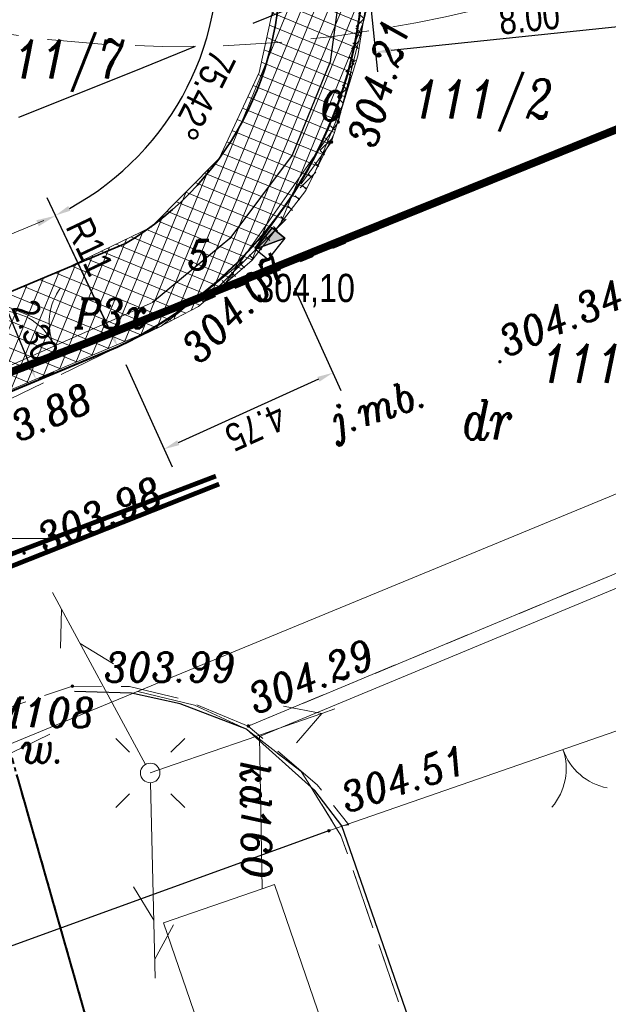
# Model space of a CAD drawing. Extents: x 779 to 3668, y -1329 to 9570.
# Tile 56 of 106: x 2194 to 2209, y -366 to -341. Entities that reach past the tile are written whole.
import ezdxf

# ---------------------------------------------------------------- set-up
doc = ezdxf.new("R2010")
doc.units = 0
for name, pattern in [('0.5_0.5', [1, 0.5, -0.5]), ('1.5_0.5', [2, 1.5, -0.5]), ('ACAD_ISO03W100', [30, 12, -18]), ('CENTER2', [1.125, 0.75, -0.125, 0.125, -0.125]), ('CIĄGłA', [0]), ('DASH', [0.75, 0.5, -0.25]), ('DGN Style 4', [0.3202, 0.16, -0.08, 0.0002, -0.08]), ('HIDDEN2', [4.762499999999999, 3.175, -1.5875])]:
    doc.linetypes.add(name, pattern=pattern)
for name, color, linetype, lineweight in [('203-punkt graniczny', 7, 'Continuous', 0), ('203-punkt graniczny-Atr103', 7, 'Continuous', 0), ('210-oznaczenie konturu użytku gruntowego', 7, 'Continuous', 0), ('211-numer działki ewidencyjnej', 7, 'Continuous', 0), ('217-kontur klasyfikacyjny', 7, 'Continuous', 0), ('218-kontur użytku gruntowego', 7, 'Continuous', 0), ('219-działka ewidencyjna', 7, 'Continuous', 0), ('_a_obiekty', 250, 'Continuous', 30), ('AGP1_granica_opracow', 7, 'Continuous', 15), ('AGP1_KRAWEZNIKI', 7, 'Continuous', 40), ('brama (linia)', 7, 'Continuous', 0), ('brama (linia) - symbol', 7, 'Continuous', 0), ('jezdnia (powierzchnia)', 7, 'Continuous', 0), ('jezdnia (powierzchnia)-Atr17', 7, 'Continuous', 0), ('kanał technologiczny (linia)', 7, 'Continuous', 0), ('krawężnik (linia)', 7, 'Continuous', 0), ('latarnia (punkt)', 7, 'Continuous', 0), ('MPZP', 7, 'Continuous', 0), ('odwodnienie liniowe (linia)-SK', 7, 'Continuous', 0), ('ogrodzenie trwałe (linia)', 7, 'Continuous', 0), ('przewód elektroenergetyczny niskiego napięcia (linia)-SEPOW - symbol', 7, 'Continuous', 0), ('przewód kanalizacyjny (linia)-SK', 7, 'Continuous', 0), ('przewód kanalizacyjny (linia)-SK-Atr1', 7, 'Continuous', 0), ('punkt wysokościowy sztuczny', 7, 'Continuous', 0), ('punkt wysokościowy sztuczny-Atr2', 7, 'Continuous', 0), ('RTPW02', 7, 'Continuous', 0), ('rów melioracyjny  przydrożny (linia)', 7, 'Continuous', 0), ('rów melioracyjny  przydrożny (linia)-Atr17', 7, 'Continuous', 0), ('Sekcje', 7, 'Continuous', 0), ('SUPT01', 7, 'Continuous', 0), ('zbiornik - przewód kanalizacyjny (powierzchnia)-SK', 7, 'Continuous', 0), ('zz-krawObn', 1, 'ACAD_ISO03W100', 35), ('zz-legenda', 7, 'Continuous', 13), ('zz-obrzeża', 44, 'Continuous', 35), ('zz-wymiry', 7, 'Continuous', 18), ('zz-wypełnienie-chodniki', 142, 'Continuous', 5)]:
    doc.layers.add(name, color=color, linetype=linetype, lineweight=lineweight)
doc.layers.add('Y-ZNAKI', color=7, linetype='Continuous')
doc.layers.add('zz-odwodnienie', color=5, linetype='Continuous')
doc.styles.add('ARIAL', font='ARIALN.TTF')
doc.styles.get("Standard").update_dxf_attribs({"font": 'arial.ttf'})
doc.styles.add('Style-ITALIC_1250', font='ITALIC_1250.shx')
doc.linetypes.add('902-500', pattern='A,3.75,[24,dgnlstyle-geo-mz.shx,S=0.002785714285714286,R=0,X=0,Y=0],3.75', length=7.5)
doc.dimstyles.new('z1do1', dxfattribs={"dimtxt": 0.7, "dimasz": 0.4, "dimexe": 0.5, "dimexo": 0.5, "dimgap": 0.1, "dimtad": 1, "dimrnd": 0.05, "dimzin": 0, "dimdsep": 46, "dimtxsty": 'ARIAL', "dimcen": 0.09, "dimazin": 0, "dimtfac": 1, "dimtofl": 0, "dimtmove": 0, "dimatfit": 3, "dimfxl": 1, "dimtolj": 1, "dimtzin": 0, "dimarcsym": 0})

# ---------------------------------------------------------------- blocks, each defined once
blk = doc.blocks.new('203')
at = {"linetype": 'Continuous', "lineweight": -2, "ltscale": 10}
h = blk.add_hatch(color=0, dxfattribs=at)
edge = h.paths.add_edge_path()
edge.add_arc((0, 0), 0.45, 0, 360)
blk = doc.blocks.new('OK02')
at = {"color": 0, "linetype": 'Continuous', "lineweight": -2, "ltscale": 10}
for centre, start, end in [((-15, 0), 0, 59.99999999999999), ((15, 0), 120, 180)]:
    blk.add_arc(centre, 15, start, end, dxfattribs=at)
blk = doc.blocks.new('SM01')
at = {"color": 0, "linetype": 'Continuous', "lineweight": 13, "ltscale": 10}
for p, q in [((-5.3, 5.31), (-8.83, 8.84)), ((5.31, 5.31), (8.84, 8.84)), ((-5.3, -5.3), (-8.83, -8.83)), ((5.31, -5.3), (8.84, -8.83))]:
    blk.add_line(p, q, dxfattribs=at)
blk.add_circle((0, 0), 2.5, dxfattribs=at)
blk = doc.blocks.new('PE04')
at = {"color": 0, "linetype": 'Continuous', "lineweight": 13, "ltscale": 10}
for p, q in [((46.5, 0), (37.84, 5)), ((6.5, 0), (0, 0)), ((6.5, 0), (16.5, 0)), ((16.5, 0), (26.5, 0)), ((26.5, 0), (36.5, 0)), ((36.5, 0), (46.5, 0)), ((46.5, 0), (37.84, -5)), ((46.5, 0), (50, 0))]:
    blk.add_line(p, q, dxfattribs=at)
blk = doc.blocks.new('PW02')
at = {"linetype": 'Continuous', "lineweight": 13, "ltscale": 10}
h = blk.add_hatch(color=0, dxfattribs=at)
edge = h.paths.add_edge_path()
edge.add_arc((0, 0), 0.45, 0, 360)
blk = doc.blocks.new('RTPW02')
at = {"layer": 'RTPW02', "linetype": 'Continuous', "lineweight": 13}
h = blk.add_hatch(color=7, dxfattribs=at)
edge = h.paths.add_edge_path()
edge.add_arc((0, 0), 0.045, 0, 360)
blk = doc.blocks.new('PZT MDCP podkład')
at = {"layer": '217-kontur klasyfikacyjny', "color": 8, "linetype": '1.5_0.5', "lineweight": 13, "flags": 128}
for points in [[(2132.336406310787, 11.00646074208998), (2130.886406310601, 11.35646074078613)], [(2133.666406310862, 10.39646074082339), (2132.336406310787, 11.00646074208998)], [(2135.066406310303, 9.31646074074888), (2133.666406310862, 10.39646074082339)], [(2136.086406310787, 7.676460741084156), (2135.066406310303, 9.31646074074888)], [(2142.777738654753, -11.64751881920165), (2136.086406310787, 7.676460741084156)]]:
    blk.add_lwpolyline(points, dxfattribs=at)
at = {"layer": '218-kontur użytku gruntowego', "color": 8, "linetype": '0.5_0.5', "lineweight": 13, "flags": 128}
for points in [[(2133.026406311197, 21.65646074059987), (2148.506406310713, 27.90646074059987)], [(2148.506406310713, 27.90646074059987), (2133.026406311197, 21.65646074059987)], [(2129.636406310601, 20.29646074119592), (2133.026406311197, 21.65646074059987)], [(2133.026406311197, 21.65646074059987), (2129.636406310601, 20.29646074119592)], [(2124.156406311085, 18.19646074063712), (2129.636406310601, 20.29646074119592)], [(2129.636406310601, 20.29646074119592), (2124.156406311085, 18.19646074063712)], [(2133.666406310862, 10.39646074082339), (2135.066406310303, 9.31646074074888)], [(2135.066406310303, 9.31646074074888), (2133.666406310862, 10.39646074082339)], [(2135.066406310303, 9.31646074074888), (2136.086406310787, 7.676460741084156)], [(2136.086406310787, 7.676460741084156), (2135.066406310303, 9.31646074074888)], [(2136.086406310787, 7.676460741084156), (2142.777738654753, -11.64751881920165)], [(2142.777738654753, -11.64751881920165), (2136.086406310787, 7.676460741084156)]]:
    blk.add_lwpolyline(points, dxfattribs=at)
at = {"layer": '219-działka ewidencyjna', "color": 8, "linetype": 'Continuous', "lineweight": 13, "flags": 128}
for points in [[(2136.016406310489, 25.92646074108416), (2136.956406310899, 29.64646074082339)], [(2133.026406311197, 21.65646074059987), (2148.506406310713, 27.90646074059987)], [(2133.026406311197, 21.65646074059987), (2136.016406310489, 25.92646074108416)], [(2129.636406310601, 20.29646074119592), (2133.026406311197, 21.65646074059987)], [(2129.636406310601, 20.29646074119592), (2124.156406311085, 18.19646074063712)], [(2148.85640631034, 18.77646074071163), (2127.576406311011, 9.996460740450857)]]:
    blk.add_lwpolyline(points, dxfattribs=at)
at = {"layer": 'brama (linia)', "color": 8, "linetype": 'Continuous', "lineweight": 13, "flags": 128}
for points in [[(2126.23640631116, 19.08646074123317), (2131.266406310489, 21.3064607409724)], [(2147.716406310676, 11.93646074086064), (2135.816406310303, 7.81646074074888)]]:
    blk.add_lwpolyline(points, dxfattribs=at)
at = {"layer": 'jezdnia (powierzchnia)', "color": 8, "linetype": '1.5_0.5', "lineweight": 13, "flags": 128}
blk.add_lwpolyline([(2222.326157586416, 18.11695764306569), (2221.202736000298, 22.08333797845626), (2205.386406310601, 20.09646074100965), (2204.446406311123, 20.59646074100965), (2203.096406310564, 26.22646074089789), (2196.866406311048, 25.28646074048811), (2195.626406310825, 20.02646074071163), (2193.79640631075, 18.82646074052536), (2188.866406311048, 17.98646074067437), (2181.466406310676, 17.5564607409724), (2178.60640631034, 17.87646074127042), (2176.756406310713, 18.4564607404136), (2173.726406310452, 19.86646074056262), (2171.816406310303, 21.16646074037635), (2167.276406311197, 24.5564607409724), (2161.216406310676, 26.82646074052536), (2157.676406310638, 27.8064607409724), (2155.096406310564, 28.10646074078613), (2148.54640631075, 27.61646074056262), (2147.48640631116, 27.65646074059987), (2146.556406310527, 27.97646074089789), (2145.85640631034, 28.60646074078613), (2144.73640631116, 30.36646074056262), (2142.996406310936, 34.69646074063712), (2142.366406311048, 36.39646074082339), (2134.766406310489, 38.98646074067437), (2135.116406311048, 38.06646074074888), (2135.536406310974, 36.91646074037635), (2136.706406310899, 31.2064607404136), (2136.73640631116, 29.67646074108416), (2136.306406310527, 26.97646074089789), (2135.846406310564, 25.41646074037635), (2133.726406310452, 22.48646074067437), (2132.306406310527, 21.32646074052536), (2131.48640631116, 20.7064607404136), (2127.04640631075, 18.56646074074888), (2125.056406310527, 17.66646074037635), (2127.506406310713, 10.91646074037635), (2129.216406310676, 11.49646074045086), (2130.676406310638, 11.48646074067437), (2132.096406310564, 11.14646074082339), (2133.716406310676, 10.47646074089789), (2146.306406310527, 15.7064607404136), (2146.29640631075, 16.14646074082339), (2146.506406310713, 16.78646074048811), (2146.996406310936, 17.56646074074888), (2147.256406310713, 17.8064607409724), (2147.826406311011, 18.18646074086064), (2148.396406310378, 18.40646074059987), (2149.006406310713, 18.51646074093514), (2149.656406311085, 18.53646074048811), (2150.306406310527, 18.40646074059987), (2150.866406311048, 18.18646074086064), (2152.256406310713, 17.27646074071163), (2152.966406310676, 16.61646074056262), (2160.196406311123, 19.5564607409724), (2160.416406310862, 20.02646074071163), (2161.966406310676, 20.22646074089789), (2164.176406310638, 19.73646074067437), (2166.85640631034, 18.8064607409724), (2176.416406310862, 14.62646074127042), (2183.04640631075, 13.98646074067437), (2201.016406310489, 15.82646074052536), (2205.616406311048, 16.27646074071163), (2221.196406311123, 17.98646074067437), (2222.326157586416, 18.11695764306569)], close=True, dxfattribs=at)
blk.add_lwpolyline([(2160.07383851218, -6.921200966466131), (2160.07383851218, -6.921200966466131), (2158.406406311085, -1.96353925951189), (2159.196406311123, -1.703539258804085), (2159.73640631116, -1.533539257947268), (2154.006406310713, 12.41646074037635), (2148.626406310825, 10.56646074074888), (2148.186406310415, 10.6364607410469), (2147.866406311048, 11.01646074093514), (2147.636406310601, 11.96646074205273), (2147.506406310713, 11.96646074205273), (2146.376406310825, 15.35646074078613), (2146.306406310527, 15.7064607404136), (2133.716406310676, 10.47646074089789), (2135.476406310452, 8.976460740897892), (2136.286406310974, 7.946460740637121), (2136.10640631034, 7.926460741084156), (2142.895680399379, -11.6152901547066), (2142.895680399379, -11.6152901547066)], dxfattribs=at)
at = {"layer": 'krawężnik (linia)', "color": 8, "linetype": 'Continuous', "lineweight": 30, "flags": 128}
blk.add_lwpolyline([(2142.895680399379, -11.61529015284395), (2136.10640631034, 7.926460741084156), (2135.416406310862, 8.826460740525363), (2133.666406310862, 10.39646074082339), (2131.976406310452, 11.04646074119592), (2130.726406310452, 11.31646074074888), (2129.266406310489, 11.35646074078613)], dxfattribs=at)
at = {"layer": 'MPZP', "color": 8, "linetype": 'DGN Style 4', "lineweight": 40, "flags": 128}
blk.add_lwpolyline([(2134.413117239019, -13.93322830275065), (2127.576406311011, 9.996460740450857), (2122.802137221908, 37.89160620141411), (2105.950835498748, 127.0314606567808)], dxfattribs=at)
at = {"layer": 'odwodnienie liniowe (linia)-SK', "color": 8, "linetype": 'Continuous', "lineweight": 13}
blk.add_line((2146.376406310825, 15.35646074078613), (2134.006406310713, 10.2064607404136), dxfattribs=at)
at = {"layer": 'ogrodzenie trwałe (linia)', "color": 8, "linetype": '902-500', "lineweight": 30, "flags": 128}
for points in [[(2134.936406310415, 37.2064607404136), (2135.876406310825, 32.65646074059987), (2136.156406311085, 30.0564607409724), (2135.806406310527, 27.46646074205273), (2134.836406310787, 25.07646074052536), (2133.246406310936, 22.94646074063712), (2131.266406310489, 21.3064607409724)], [(2135.816406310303, 7.81646074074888), (2126.156406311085, 4.306460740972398), (2125.436406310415, 2.696460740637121)]]:
    blk.add_lwpolyline(points, dxfattribs=at)
at = {"layer": 'przewód kanalizacyjny (linia)-SK', "color": 8, "linetype": 'Continuous', "lineweight": 13, "flags": 128}
blk.add_lwpolyline([(2134.066406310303, 6.31646074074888), (2134.006406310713, 10.2064607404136)], dxfattribs=at)
at = {"layer": 'rów melioracyjny  przydrożny (linia)', "color": 8, "linetype": 'Continuous', "lineweight": 13}
blk.add_line((2127.316406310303, 9.62646074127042), (2128.64224976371, 10.27135440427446), dxfattribs=at)
at = {"layer": 'Sekcje', "color": 8, "linetype": 'Continuous', "lineweight": 13}
blk.add_line((2123.636406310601, 15.27646074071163), (2128.636406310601, 15.27646074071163), dxfattribs=at)
at = {"layer": 'SUPT01', "color": 8, "linetype": 'Continuous', "lineweight": 13}
for p, q in [((2128.709941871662, 13.89491993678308), (2131.087527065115, 9.496387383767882)), ((2128.912036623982, 12.46955763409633), (2128.940080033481, 13.46916432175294)), ((2129.415597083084, 12.58945782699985), (2130.267260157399, 12.06536814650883)), ((2131.333567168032, 4.028000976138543), (2131.212461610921, 9.026534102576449)), ((2131.297623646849, 5.511540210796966), (2130.776794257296, 6.365200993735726)), ((2131.800721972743, 5.38971547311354), (2131.321844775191, 4.511833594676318))]:
    blk.add_line(p, q, dxfattribs=at)
at = {"layer": 'zbiornik - przewód kanalizacyjny (powierzchnia)-SK', "color": 8, "linetype": 'Continuous', "lineweight": 13, "flags": 128}
blk.add_lwpolyline([(2140.776298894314, -12.19443058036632), (2140.776298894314, -12.19443058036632), (2134.386406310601, 6.426460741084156), (2134.066406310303, 6.31646074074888), (2131.54640631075, 5.446460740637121), (2137.874273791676, -12.98743554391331), (2137.874273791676, -12.98743554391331)], dxfattribs=at)
at = {"layer": '203-punkt graniczny', "color": 8, "linetype": 'Continuous', "lineweight": 13, "xscale": 0.1, "yscale": 0.1, "zscale": 0.1}
for p in [(2136.016406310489, 25.92646074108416), (2133.026406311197, 21.65646074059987), (2129.636406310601, 20.29646074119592)]:
    blk.add_blockref('203', p, dxfattribs=at)
at = {"layer": 'brama (linia) - symbol', "color": 8, "linetype": 'Continuous', "lineweight": 13, "xscale": 0.1, "yscale": 0.1, "zscale": 0.1}
for p, rotation in [((2128.751406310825, 20.19646074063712), 23.814), ((2141.766406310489, 9.87646074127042), 199.097)]:
    blk.add_blockref('OK02', p, dxfattribs=dict(at, rotation=rotation))
at = {"layer": 'latarnia (punkt)', "color": 8, "linetype": 'Continuous', "lineweight": 13, "xscale": 0.1, "yscale": 0.1, "zscale": 0.1}
blk.add_blockref('SM01', (2131.206406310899, 9.276460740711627), dxfattribs=at)
at = {"layer": 'przewód elektroenergetyczny niskiego napięcia (linia)-SEPOW - symbol', "color": 8, "linetype": 'Continuous', "lineweight": 13, "xscale": 0.1, "yscale": 0.1, "zscale": 0.1, "rotation": 19.11600000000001}
blk.add_blockref('PE04', (2131.206406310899, 9.276460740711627), dxfattribs=at)
at = {"layer": 'punkt wysokościowy sztuczny', "color": 8, "linetype": 'Continuous', "lineweight": 13, "xscale": 0.1, "yscale": 0.1, "zscale": 0.1}
for p in [(2135.846406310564, 25.41646074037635), (2132.306406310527, 21.32646074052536), (2135.776406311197, 7.796460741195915)]:
    blk.add_blockref('PW02', p, dxfattribs=at)
at = {"layer": 'RTPW02', "color": 8, "linetype": 'Continuous', "lineweight": 13}
for p in [(2140.15240631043, 19.795460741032), (2127.980406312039, 14.8994607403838), (2129.216406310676, 11.49646074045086), (2133.716406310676, 10.47646074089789)]:
    blk.add_blockref('RTPW02', p, dxfattribs=at)
at = {"layer": '203-punkt graniczny-Atr103', "color": 8, "lineweight": 13, "char_height": 0.75, "attachment_point": 7, "line_spacing_factor": 0.6}
for s, insert in [('\\FITALIC_1250;\\H1x;\\W0.9;6', (2135.560698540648, 25.96553978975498)), ('\\FITALIC_1250;\\H1x;\\W0.9;5', (2132.160561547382, 22.15797519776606)), ('\\FITALIC_1250;\\H1x;\\W0.9;P3x', (2129.277536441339, 20.65312224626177)), ('\\FITALIC_1250;\\H1x;\\W0.9;M108', (2127.189054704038, 10.44901277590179))]:
    blk.add_mtext(s, dxfattribs=dict(at, insert=insert))
at = {"layer": '210-oznaczenie konturu użytku gruntowego', "color": 8, "linetype": 'Continuous', "lineweight": 13, "insert": (2139.176406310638, 17.80312740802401), "char_height": 1, "attachment_point": 7, "line_spacing_factor": 0.6}
blk.add_mtext('\\FITALIC_1250;\\H1x;\\W0.79;dr', dxfattribs=at)
at = {"layer": '211-numer działki ewidencyjnej', "color": 8, "linetype": 'Continuous', "lineweight": 13, "char_height": 1, "attachment_point": 1, "line_spacing_factor": 0.6}
for s, insert in [('\\FITALIC_1250;\\H1x;\\W0.79;111/7', (2126.996406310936, 28.03646074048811)), ('\\FITALIC_1250;\\H1x;\\W0.79;111/2', (2137.936745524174, 27.01705168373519)), ('\\FITALIC_1250;\\H1x;\\W0.79;111/9', (2141.206406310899, 20.25646074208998))]:
    blk.add_mtext(s, dxfattribs=dict(at, insert=insert))
at = {"layer": 'jezdnia (powierzchnia)-Atr17', "color": 8, "lineweight": 13, "insert": (2136.067212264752, 17.65988010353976), "char_height": 0.75, "attachment_point": 7, "rotation": 18.857999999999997, "line_spacing_factor": 0.6}
blk.add_mtext('\\FITALIC_1250;\\H1x;\\W0.9;j.mb.', dxfattribs=at)
at = {"layer": 'przewód kanalizacyjny (linia)-SK-Atr1', "color": 8, "lineweight": 13, "insert": (2133.89142119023, 9.574532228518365), "char_height": 0.7499999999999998, "attachment_point": 4, "rotation": 270.884, "line_spacing_factor": 0.6}
blk.add_mtext('\\FITALIC_1250;\\H1x;\\W0.9;kd160', dxfattribs=at)
at = {"layer": 'punkt wysokościowy sztuczny-Atr2', "color": 8, "lineweight": 13, "attachment_point": 1, "line_spacing_factor": 0.6}
for s, insert, char_height, rotation in [('\\FITALIC_1250;\\H1x;\\W0.9;304.21', (2136.245652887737, 25.43651414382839), 0.7499999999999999, 74.10000000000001), ('\\FITALIC_1250;\\H1x;\\W0.9;304.07', (2131.930082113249, 20.24150934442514), 0.75, 44.99999999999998), ('\\FITALIC_1250;\\H1x;\\W0.9;304.51', (2135.996406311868, 8.966460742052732), 0.7500000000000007, 18.391000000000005)]:
    blk.add_mtext(s, dxfattribs=dict(at, insert=insert, char_height=char_height, rotation=rotation))
at = {"layer": 'RTPW02', "color": 8, "linetype": 'Continuous', "lineweight": 13, "style": 'Style-ITALIC_1250', "width": 0.9}
for s, height, rotation, p in [('304.34', 0.7500000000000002, 23.01488999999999, (2140.319037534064, 19.91311219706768)), ('303.88', 0.7500000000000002, 23.01488999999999, (2126.713751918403, 17.26517751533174)), ('303.98', 0.7500000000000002, 23.01488999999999, (2128.509891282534, 14.87716469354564)), ('304.29', 0.75, 21.69504, (2133.895598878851, 10.77561467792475))]:
    blk.add_text(s, height=height, rotation=rotation, dxfattribs=at).set_placement(p)
blk.add_text('303.99', height=0.75, dxfattribs=at).set_placement((2130.02984247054, 11.60752340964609))
at = {"layer": 'rów melioracyjny  przydrożny (linia)-Atr17', "color": 8, "lineweight": 13, "insert": (2127.896406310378, 9.53646074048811), "char_height": 0.75, "attachment_point": 7, "line_spacing_factor": 0.6}
blk.add_mtext('\\FITALIC_1250;\\H1x;\\W0.9;w.', dxfattribs=at)
blk = doc.blocks.new('d_wpust')
at = {"layer": 'zz-odwodnienie'}
blk.add_hatch(color=0, dxfattribs=at).paths.add_polyline_path([(-0.35, 0.4200000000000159), (-0.35, 0), (0.3499999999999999, 0)])
at = {"layer": 'zz-odwodnienie', "color": 0}
for p, q in [((-0.35, 0.4200000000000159), (0.35, 0)), ((-0.35, 0), (-0.35, 0.4200000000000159)), ((-0.35, 0.4200000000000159), (0.35, 0.4200000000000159)), ((0.35, 0.4200000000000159), (0.35, 0)), ((0.35, 0), (-0.35, 0))]:
    blk.add_line(p, q, dxfattribs=at)
blk.add_lwpolyline([(-0.35, 0.4200000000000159), (-0.35, 0), (0.35, 0)], close=True, dxfattribs=at)
blk = doc.blocks.new('*D1469')
at = {"layer": 'Defpoints', "color": 0, "transparency": 16777216}
for p in [(2191.620381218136, -339.027805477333), (2196.332104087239, -348.9676076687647)]:
    blk.add_point(p, dxfattribs=at)
at = {"layer": 'zz-legenda', "color": 0, "lineweight": -2, "transparency": 16777216}
blk.add_line((2194.89719952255, -345.9405477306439), (2196.16076871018, -348.6061603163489), dxfattribs=at)
at = {"layer": 'zz-legenda', "color": 0, "transparency": 16777216}
blk.add_solid([(2196.221009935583, -348.5776044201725), (2196.100527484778, -348.6347162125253), (2196.332104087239, -348.9676076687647)], dxfattribs=at)
at = {"layer": 'zz-legenda', "color": 0, "transparency": 16777216, "insert": (2195.617931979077, -346.4070821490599), "char_height": 0.7, "attachment_point": 5, "rotation": 295.36215967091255, "style": 'ARIAL'}
blk.add_mtext('\\A1;R11', dxfattribs=at)
blk = doc.blocks.new('*D1487')
at = {"layer": 'Defpoints', "color": 0, "transparency": 16777216}
for p in [(2192.958781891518, -347.8200031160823), (2193.347326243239, -347.6580459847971), (2193.851954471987, -349.9627748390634)]:
    blk.add_point(p, dxfattribs=at)
at = {"layer": 'zz-wymiry', "color": 0, "lineweight": -2, "transparency": 16777216}
for p, q in [((2193.42029350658, -347.6276310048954), (2193.808837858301, -347.4656738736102)), ((2194.086601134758, -349.4316084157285), (2193.501223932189, -348.0272552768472)), ((2194.313466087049, -349.7704027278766), (2194.70201043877, -349.6084455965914))]:
    blk.add_line(p, q, dxfattribs=at)
at = {"layer": 'zz-wymiry', "color": 0, "transparency": 16777216}
for points in [[(2193.562758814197, -348.0016056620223), (2193.43968905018, -348.0529048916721), (2193.347326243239, -347.6580459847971)], [(2194.148136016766, -349.4059588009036), (2194.02506625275, -349.4572580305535), (2194.240498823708, -349.8008177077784)]]:
    blk.add_solid(points, dxfattribs=at)
at = {"layer": 'zz-wymiry', "color": 0, "transparency": 16777216, "insert": (2194.216104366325, -348.5534494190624), "char_height": 0.7, "attachment_point": 5, "rotation": 292.6278621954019, "style": 'ARIAL'}
blk.add_mtext('\\A1;2.30', dxfattribs=at)
blk = doc.blocks.new('*D1499')
at = {"layer": 'Defpoints', "color": 0, "transparency": 16777216}
for p in [(2202.426226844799, -336.9702097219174), (2191.620381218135, -339.027805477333), (2197.240610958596, -343.6604777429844), (2196.332104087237, -348.9676076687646)]:
    blk.add_point(p, dxfattribs=at)
at = {"layer": 'zz-wymiry', "color": 0, "lineweight": -2, "transparency": 16777216}
for p, q in [((2201.935052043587, -337.0637368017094), (2198.284100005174, -337.7589330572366)), ((2196.117934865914, -348.5157984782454), (2194.525993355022, -345.157455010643))]:
    blk.add_line(p, q, dxfattribs=at)
blk.add_arc((2191.620381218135, -339.0278054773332), 7.283449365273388, 298.5091840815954, 7.633893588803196, dxfattribs=at)
at = {"layer": 'zz-wymiry', "color": 0, "transparency": 16777216}
for points in [[(2198.773470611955, -338.0709194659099), (2198.90508602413, -338.0495849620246), (2198.775274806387, -337.6654059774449)], [(2195.126968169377, -345.4875026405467), (2195.066569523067, -345.368633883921), (2194.740162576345, -345.6092642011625)]]:
    blk.add_solid(points, dxfattribs=at)
at = {"layer": 'zz-wymiry', "color": 0, "transparency": 16777216, "insert": (2198.52191197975, -342.5334636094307), "char_height": 0.7, "attachment_point": 5, "rotation": 243.07153883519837, "style": 'ARIAL'}
blk.add_mtext('\\A1;75.42°', dxfattribs=at)
blk = doc.blocks.new('*D1591')
at = {"layer": 'Defpoints', "color": 0, "transparency": 16777216}
for p in [(2210.55488451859, -337.3424864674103), (2202.58750299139, -338.1779584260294), (2202.929002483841, -341.4346287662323)]:
    blk.add_point(p, dxfattribs=at)
at = {"layer": 'zz-legenda', "color": 0, "lineweight": -2, "transparency": 16777216}
for p, q in [((2210.607029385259, -337.8397599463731), (2210.948528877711, -341.0964302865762)), ((2202.639647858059, -338.6752319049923), (2202.98114735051, -341.9319022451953)), ((2210.498565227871, -340.6408727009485), (2203.326821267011, -341.3929128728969))]:
    blk.add_line(p, q, dxfattribs=at)
at = {"layer": 'zz-legenda', "color": 0, "transparency": 16777216}
for points in [[(2210.491612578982, -340.5745695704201), (2210.50551787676, -340.707175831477), (2210.896384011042, -340.5991568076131)], [(2203.319868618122, -341.3266097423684), (2203.333773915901, -341.4592160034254), (2202.929002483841, -341.4346287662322)]]:
    blk.add_solid(points, dxfattribs=at)
at = {"layer": 'zz-legenda', "color": 0, "transparency": 16777216, "insert": (2206.86499100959, -340.5619859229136), "char_height": 0.7, "attachment_point": 5, "rotation": 5.986246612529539, "style": 'ARIAL'}
blk.add_mtext('\\A1;8.00', dxfattribs=at)
blk = doc.blocks.new('*D1592')
at = {"layer": 'Defpoints', "color": 0, "transparency": 16777216}
for p in [(2200.646278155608, -347.0155606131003), (2196.332104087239, -348.9676076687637), (2197.517594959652, -351.5876336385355)]:
    blk.add_point(p, dxfattribs=at)
at = {"layer": 'zz-legenda', "color": 0, "lineweight": -2, "transparency": 16777216}
for p, q in [((2200.852396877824, -347.4710988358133), (2202.037887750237, -350.091124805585)), ((2196.538222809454, -349.4231458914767), (2197.723713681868, -352.0431718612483)), ((2201.467338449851, -349.8004815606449), (2197.882025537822, -351.422738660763))]:
    blk.add_line(p, q, dxfattribs=at)
at = {"layer": 'zz-legenda', "color": 0, "transparency": 16777216}
for points in [[(2201.494820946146, -349.8612199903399), (2201.439855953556, -349.7397431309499), (2201.831769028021, -349.6355865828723)], [(2197.909508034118, -351.483477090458), (2197.854543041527, -351.362000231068), (2197.517594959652, -351.5876336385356)]]:
    blk.add_solid(points, dxfattribs=at)
at = {"layer": 'zz-legenda', "color": 0, "transparency": 16777216, "insert": (2199.862649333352, -351.027032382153), "char_height": 0.7, "attachment_point": 5, "rotation": 204.3454652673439, "style": 'ARIAL'}
blk.add_mtext('\\A1;4.75', dxfattribs=at)

msp = doc.modelspace()

# ---------------------------------------------------------------- hatches: boundary and pattern name
at = {"layer": 'zz-wypełnienie-chodniki'}
h = msp.add_hatch(dxfattribs=at)
h.set_pattern_fill('ANSI37', color=256, scale=0.1, style=0)
h.set_pattern_definition([(45, (0, 0), (-0.2245064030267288, 0.2245064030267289), []), (135, (0, 0), (-0.2245064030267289, -0.2245064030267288), [])])
edge = h.paths.add_edge_path()
edge.add_arc((2213.798152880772, -338.8711046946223), 2.632842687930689, 240.83171109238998, 270.2906532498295, ccw=False)
edge.add_arc((2214.307711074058, -338.3123928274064), 3.37347240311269, 200.4116660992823, 237.8982900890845, ccw=False)
edge.add_arc((2368.544108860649, -287.685559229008), 165.7037624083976, 197.7806309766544, 198.2175828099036, ccw=False)
edge.add_arc((2214.562165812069, -337.0583290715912), 4.000000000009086, 112.30075385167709, 197.8898825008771, ccw=False)
edge.add_line((2213.044292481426, -333.357510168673), (2216.905159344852, -332.0495769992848))
edge.add_arc((2211.040775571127, -315.8113433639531), 17.26473946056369, 289.8570159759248, 321.7647974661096)
edge.add_arc((2212.625452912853, -317.0850901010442), 15.23171446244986, 321.8391110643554, 367.1869803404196)
edge.add_line((2227.737494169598, -315.1794840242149), (2223.087990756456, -291.3849213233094))
edge.add_line((2223.087990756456, -291.3849213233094), (2221.237886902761, -285.3230589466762))
edge.add_line((2221.237886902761, -285.3230589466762), (2217.650174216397, -275.2927567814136))
edge.add_line((2217.650174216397, -275.2927567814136), (2210.523554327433, -257.2172198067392))
edge.add_line((2210.523554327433, -257.2172198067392), (2206.575240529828, -247.2029503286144))
edge.add_line((2206.575240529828, -247.2029503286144), (2206.241761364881, -246.3571335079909))
edge.add_arc((2201.589566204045, -248.1923033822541), 5.001076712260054, 21.52794352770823, 100.541275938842)
edge.add_line((2200.674650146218, -243.275627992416), (2200.541612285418, -243.3004086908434))
edge.add_line((2200.541612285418, -243.3004086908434), (2178.546908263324, -247.3973185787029))
edge.add_line((2178.546908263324, -247.3973185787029), (2187.812637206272, -297.1416013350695))
edge.add_line((2187.812637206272, -297.1416013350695), (2191.515679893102, -296.4518429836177))
edge.add_arc((2191.647852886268, -297.6476642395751), 1.203103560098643, -19.96193769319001, 96.30724697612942, ccw=False)
edge.add_arc((2192.308942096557, -297.8870733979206), 0.4999999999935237, 317.2270974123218, 339.9615464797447, ccw=False)
edge.add_arc((2197.626382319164, -302.8064078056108), 6.743964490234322, 137.2270973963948, 184.4631622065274)
edge.add_line((2190.902868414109, -303.3312104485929), (2191.261298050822, -305.6470830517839))
edge.add_line((2191.261298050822, -305.6470830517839), (2192.318950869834, -311.3577512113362))
edge.add_line((2192.318950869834, -311.3577512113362), (2193.162126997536, -315.9018189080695))
edge.add_line((2193.162126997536, -315.9018189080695), (2195.317900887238, -325.8369132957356))
edge.add_arc((2210.400793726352, -321.9094821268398), 15.58583882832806, 194.5951329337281, 204.2785181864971)
edge.add_arc((2203.597853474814, -324.8461195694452), 8.177987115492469, 205.1211640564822, 225.4637220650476)
edge.add_line((2197.862134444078, -330.675442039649), (2200.293390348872, -333.0918171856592))
edge.add_arc((2194.587794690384, -338.2653090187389), 7.70187247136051, 27.114490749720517, 42.19985456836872, ccw=False)
edge.add_line((2201.44321261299, -334.7550263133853), (2202.534785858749, -337.3047515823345))
edge.add_arc((2196.294933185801, -339.1341975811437), 6.502509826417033, -2.9609049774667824, 16.340470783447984, ccw=False)
edge.add_arc((2184.658865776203, -337.3537236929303), 18.25300297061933, 344.7003824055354, 353.34182273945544, ccw=False)
edge.add_line((2202.264967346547, -342.1700817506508), (2201.97496734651, -343.2200817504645))
edge.add_arc((2192.412753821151, -339.7061430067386), 10.18742818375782, 310.1754082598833, 339.82254230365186, ccw=False)
edge.add_line((2198.984967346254, -347.4900817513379), (2198.506741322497, -347.6819364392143))
edge.add_arc((2192.412753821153, -339.7061430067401), 10.03742818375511, 307.3820107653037, 339.7887873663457)
edge.add_arc((2172.677213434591, -334.532127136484), 30.40870538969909, 343.4897296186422, 347.8328201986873)
edge.add_arc((2184.653610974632, -337.3529042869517), 18.10831725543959, 348.5707290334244, 353.3645147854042)
edge.add_arc((2196.211605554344, -339.143093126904), 6.436124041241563, 357.3081371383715, 376.048817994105)
edge.add_line((2202.396891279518, -337.3637861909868), (2201.307357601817, -334.8188249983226))
edge.add_arc((2198.580633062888, -335.5044598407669), 2.811604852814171, 14.11440779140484, 55.20945348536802)
edge.add_line((2200.18487314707, -333.1954480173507), (2197.756660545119, -330.7820975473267))
edge.add_arc((2203.597853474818, -324.846119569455), 8.327987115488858, 205.1135589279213, 225.461118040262, ccw=False)
edge.add_arc((2210.400793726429, -321.9094821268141), 15.73583882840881, 194.5838918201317, 204.2825258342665, ccw=False)
edge.add_line((2195.171963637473, -325.8717236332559), (2193.015057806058, -315.9314125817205))
edge.add_line((2193.015057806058, -315.9314125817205), (2192.139354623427, -311.2391560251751))
edge.add_line((2192.139354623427, -311.2391560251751), (2189.468661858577, -311.7364003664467))
edge.add_line((2189.468661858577, -311.7364003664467), (2188.434282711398, -306.334377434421))
edge.add_line((2188.434282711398, -306.334377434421), (2191.142475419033, -305.8299800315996))
edge.add_line((2191.142475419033, -305.8299800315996), (2190.753769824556, -303.3485737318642))
edge.add_arc((2197.62638231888, -302.8064078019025), 6.893964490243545, 137.4766232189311, 184.5106019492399, ccw=False)
edge.add_arc((2192.177018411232, -297.8088940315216), 0.5000000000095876, 317.4766233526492, 342.9050172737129)
edge.add_arc((2191.651318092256, -297.6472178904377), 1.049999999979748, 342.9050174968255, 381.5320247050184)
edge.add_line((2192.628041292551, -297.2618456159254), (2185.88205571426, -298.5184068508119))
edge.add_line((2185.88205571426, -298.5184068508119), (2183.72506395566, -286.9376839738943))
edge.add_line((2183.72506395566, -286.9376839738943), (2184.855544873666, -286.7271130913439))
edge.add_line((2184.855544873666, -286.7271130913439), (2177.536339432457, -247.4331472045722))
edge.add_line((2177.536339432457, -247.4331472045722), (2178.519430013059, -247.2500290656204))
edge.add_line((2178.519430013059, -247.2500290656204), (2200.529099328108, -243.1501589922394))
edge.add_line((2200.529099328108, -243.1501589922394), (2200.64897745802, -243.1275829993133))
edge.add_arc((2201.589816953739, -248.191455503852), 5.150532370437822, 21.519896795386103, 100.52522516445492, ccw=False)
edge.add_line((2206.381306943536, -246.3021150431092), (2206.710303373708, -247.1365621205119))
edge.add_line((2206.710303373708, -247.1365621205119), (2210.670374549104, -257.180652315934))
edge.add_line((2210.670374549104, -257.180652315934), (2214.425768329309, -266.705627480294))
edge.add_line((2214.425768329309, -266.705627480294), (2215.039774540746, -266.463544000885))
edge.add_line((2215.039774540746, -266.463544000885), (2215.648720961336, -268.0077775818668))
edge.add_line((2215.648720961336, -268.0077775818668), (2215.034630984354, -268.2498940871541))
edge.add_line((2215.034630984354, -268.2498940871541), (2217.789719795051, -275.2377383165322))
edge.add_line((2217.789719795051, -275.2377383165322), (2221.381354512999, -285.2792765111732))
edge.add_line((2221.381354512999, -285.2792765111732), (2223.235207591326, -291.3561603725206))
edge.add_line((2223.235207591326, -291.3561603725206), (2227.886315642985, -315.1607178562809))
edge.add_arc((2212.625452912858, -317.0850901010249), 15.38171446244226, -38.161251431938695, 7.186980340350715, ccw=False)
edge.add_arc((2211.040775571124, -315.8113433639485), 17.41473946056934, 289.8520854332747, 321.76511738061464, ccw=False)
edge.add_line((2216.954700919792, -332.1911674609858), (2213.092420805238, -333.4995793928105))
edge.add_arc((2214.528808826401, -337.0426452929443), 3.823156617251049, 112.0680378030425, 198.2671306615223)
edge.add_line((2210.898318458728, -338.2410050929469), (2211.28663729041, -339.4366203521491))
edge.add_arc((2213.748107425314, -338.6216407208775), 2.592880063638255, 198.3194318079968, 219.5311920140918)
edge.add_arc((2213.798153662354, -338.8711088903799), 2.48284268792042, 214.3488660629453, 282.14863913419)
edge.add_line((2214.320664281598, -341.2983481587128), (2213.811508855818, -341.50391350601))
h = msp.add_hatch(dxfattribs=at)
h.set_pattern_fill('ANSI37', color=256, scale=0.1, style=0)
h.set_pattern_definition([(67.62786219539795, (2187.804967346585, -352.4600817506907), (-0.2936021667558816, 0.1208470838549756), []), (157.6278621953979, (2187.804967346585, -352.4600817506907), (-0.1208470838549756, -0.2936021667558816), [])])
h.paths.add_polyline_path([(2201.144905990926, -344.9669476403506), (2201.868456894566, -343.5147693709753), (2202.475886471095, -341.5289699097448), (2202.823950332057, -339.326859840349), (2202.394804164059, -336.621593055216), (2200.408285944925, -338.3741315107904), (2200.430531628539, -339.7522357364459), (2199.950277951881, -341.9548310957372), (2198.925211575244, -344.1485625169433), (2197.18901292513, -345.9121962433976), (2194.912373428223, -347.0056866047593), (2185.696342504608, -350.847209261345), (2186.464967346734, -353.090081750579), (2197.418043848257, -348.4530583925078), (2198.404446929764, -347.9343421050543), (2199.772905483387, -346.7497117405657)])

# ---------------------------------------------------------------- linework, layer by layer
at = {"color": 3, "linetype": 'HIDDEN2', "lineweight": 30}
msp.add_lwpolyline([(2241.937836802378, -344.3335020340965), (2229.257320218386, -338.1119381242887), (2225.396669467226, -335.9630356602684, 0.09835274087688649), (2223.171567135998, -335.2457717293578), (2221.178786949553, -335.0140531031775), (2214.393942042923, -335.5216216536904), (2214.03776296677, -335.5081809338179, 0.1057541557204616), (2211.565206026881, -335.9402705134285), (2196.744809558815, -341.9239576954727), (2193.404320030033, -343.2640950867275), (2185.51074479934, -346.2890053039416), (2183.967893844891, -340.0015976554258), (2181.820113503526, -330.1943814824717), (2177.872444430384, -310.9631674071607)], format="xyb", dxfattribs=at)
at = {"layer": '_a_obiekty', "color": 251, "linetype": 'DASH', "lineweight": 5, "ltscale": 3, "true_color": 0x636466, "elevation": 2.493476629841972e-09}
msp.add_lwpolyline([(2167.885394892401, -314.0297880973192), (2168.395531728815, -316.7746862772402, 0.414213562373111), (2203.372089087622, -340.7880249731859), (2203.961988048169, -340.6783927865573, 0.4142135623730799), (2227.975326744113, -305.7018354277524), (2227.465189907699, -302.9569372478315, 0.414213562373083), (2192.488632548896, -278.9435985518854), (2191.898733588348, -279.0532307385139, 0.4142135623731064)], format="xyb", close=True, dxfattribs=at)
at = {"layer": 'AGP1_granica_opracow', "color": 5, "linetype": 'CENTER2', "lineweight": 9, "ltscale": 5, "const_width": 0.2}
msp.add_lwpolyline([(2166.544967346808, -265.8800817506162), (2169.934967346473, -283.3600817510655), (2178.194967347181, -325.9300817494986), (2182.564967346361, -325.840081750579), (2182.574967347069, -329.0300817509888), (2179.044967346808, -329.1100817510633), (2179.734967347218, -331.250081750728), (2185.554967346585, -348.2400817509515), (2190.114967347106, -350.9500817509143), (2195.594967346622, -348.8500817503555), (2198.984967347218, -347.4900817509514), (2219.144967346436, -339.3500817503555), (2226.47496734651, -343.4300817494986), (2239.294967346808, -349.7200817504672), (2233.604967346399, -326.0100817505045), (2228.174967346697, -303.9000817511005), (2222.494967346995, -286.1300817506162), (2217.354967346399, -271.820081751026)], dxfattribs=at)
at = {"layer": 'AGP1_KRAWEZNIKI'}
msp.add_line((2186.464967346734, -353.090081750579), (2196.332104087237, -348.9676076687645), dxfattribs=at)
msp.add_arc((2191.620381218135, -339.0278054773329), 11, 295.362159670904, 358.1327910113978, dxfattribs=at)
at = {"layer": 'MPZP', "color": 202, "linetype": 'DGN Style 4', "lineweight": 40, "ltscale": 50, "true_color": 0x8a2be2, "flags": 128}
msp.add_lwpolyline([(2200.371678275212, -383.0797707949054), (2193.534967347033, -359.1500817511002), (2193.104762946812, -356.6364793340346), (2192.745641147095, -354.5381990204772), (2192.059479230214, -350.5290855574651), (2190.677414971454, -342.4539471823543), (2189.379570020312, -334.8708861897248), (2188.760698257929, -331.2549362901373), (2187.434661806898, -324.2404813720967), (2186.914342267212, -321.4881000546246), (2185.884967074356, -316.0429210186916), (2185.165986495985, -312.2396644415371), (2184.596470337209, -309.2270433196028), (2183.437890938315, -303.0984011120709), (2182.810899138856, -299.7817458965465), (2181.652858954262, -293.6559560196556), (2180.562233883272, -287.8867779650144), (2179.674340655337, -283.1900088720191), (2178.868597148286, -278.9277945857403), (2178.089623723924, -274.8071884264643), (2177.234740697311, -270.2850363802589), (2175.347647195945, -260.3027072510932), (2173.577666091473, -250.9398781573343), (2171.61050156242, -240.4262092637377), (2170.809351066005, -235.8993980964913), (2167.877478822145, -219.3331822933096)], dxfattribs=at)
at = {"layer": 'Y-ZNAKI', "const_width": 0.12}
for points in [[(2188.325024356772, -356.288510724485), (2198.845907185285, -352.276374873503)], [(2188.460113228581, -356.6217869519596), (2198.929021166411, -352.4801813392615)]]:
    msp.add_lwpolyline(points, dxfattribs=at)
at = {"layer": 'zz-krawObn', "ltscale": 0.03}
msp.add_line((2213.811508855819, -341.5039135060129), (2197.995574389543, -348.0237691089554), dxfattribs=at)
at = {"layer": 'zz-obrzeża'}
msp.add_line((2185.696342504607, -350.8472092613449), (2196.533132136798, -346.3301049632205), dxfattribs=at)
msp.add_arc((2192.42921084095, -339.4094569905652), 8.045964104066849, 300.6678002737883, 7.393111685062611, dxfattribs=at)
at = {"layer": 'zz-wymiry'}
msp.add_line((2194.439577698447, -345.7348480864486), (2185.495146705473, -349.4718171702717), dxfattribs=at)
msp.add_solid([(2194.314433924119, -345.886289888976), (2194.25018309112, -345.7325055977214), (2194.743661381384, -345.616645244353)], dxfattribs=at)
at = {"layer": 'zz-wypełnienie-chodniki'}
msp.add_lwpolyline([(2185.696342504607, -350.847209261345), (2194.912373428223, -347.0056866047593), (2197.18901292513, -345.9121962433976), (2198.925211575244, -344.1485625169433), (2199.950277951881, -341.9548310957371), (2200.430531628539, -339.7522357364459), (2200.408285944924, -338.3741315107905), (2202.394804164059, -336.621593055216), (2202.823950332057, -339.3268598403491), (2202.475886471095, -341.5289699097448), (2201.868456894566, -343.5147693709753), (2201.144905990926, -344.9669476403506), (2199.772905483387, -346.7497117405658), (2198.404446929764, -347.9343421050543), (2197.418043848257, -348.4530583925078), (2186.464967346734, -353.090081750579)], close=True, dxfattribs=at)

# ---------------------------------------------------------------- block references
at = {"layer": 'kanał technologiczny (linia)', "color": 18, "linetype": 'CIĄGłA', "lineweight": 5, "true_color": 0x000000}
msp.add_blockref('PZT MDCP podkład', (65.95856103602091, -369.1465424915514), dxfattribs=at)
at = {"layer": 'zz-odwodnienie', "rotation": 231.0745515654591}
msp.add_blockref('d_wpust', (2200.066232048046, -346.2003123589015), dxfattribs=at)

# ---------------------------------------------------------------- texts
at = {"layer": 'zz-odwodnienie', "insert": (2199.879037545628, -347.1034475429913), "char_height": 0.7199999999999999, "width": 4.627268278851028, "attachment_point": 1}
msp.add_mtext('{\\fArial Narrow|b0|i0|c238|p34;304,10}', dxfattribs=at)

# ---------------------------------------------------------------- dimensions: what is measured, and where the dimension line sits
at = {"layer": 'zz-legenda'}
for p1, p2, distance, picture, middle in [((2210.55488451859, -337.3424864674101), (2202.58750299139, -338.1779584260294), 3.2745264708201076, '*D1591', (2206.86499100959, -340.5619859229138)), ((2200.646278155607, -347.0155606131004), (2196.332104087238, -348.9676076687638), 2.875747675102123, '*D1592', (2199.862649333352, -351.0270323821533))]:
    dim = msp.add_aligned_dim(p1=p1, p2=p2, distance=distance, dimstyle='z1do1', dxfattribs=at)
    dim.commit()
    dim.dimension.update_dxf_attribs({"geometry": picture, "text_midpoint": middle})
dim = msp.add_radius_dim(center=(2191.620381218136, -339.027805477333), mpoint=(2196.332104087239, -348.9676076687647), dimstyle='z1do1', override={"dimdec": 0}, dxfattribs=at)
dim.commit()
dim.dimension.update_dxf_attribs({"geometry": '*D1469', "text_midpoint": (2195.210009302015, -346.6004480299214), "dimtype": 164})
at = {"layer": 'zz-wymiry'}
dim = msp.add_angular_dim_3p(base=(2197.240610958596, -343.6604777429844), center=(2191.620381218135, -339.0278054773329), p1=(2196.332104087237, -348.9676076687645), p2=(2202.426226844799, -336.9702097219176), dimstyle='z1do1', dxfattribs=at)
dim.commit()
dim.dimension.update_dxf_attribs({"geometry": '*D1499', "text_midpoint": (2198.52191197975, -342.5334636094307)})
dim = msp.add_aligned_dim(p1=(2193.851954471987, -349.9627748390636), p2=(2192.958781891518, -347.8200031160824), distance=-0.4209475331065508, dimstyle='z1do1', dxfattribs=at)
dim.commit()
dim.dimension.update_dxf_attribs({"geometry": '*D1487', "text_midpoint": (2194.216104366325, -348.5534494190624)})

doc.saveas('drawing.dxf')
